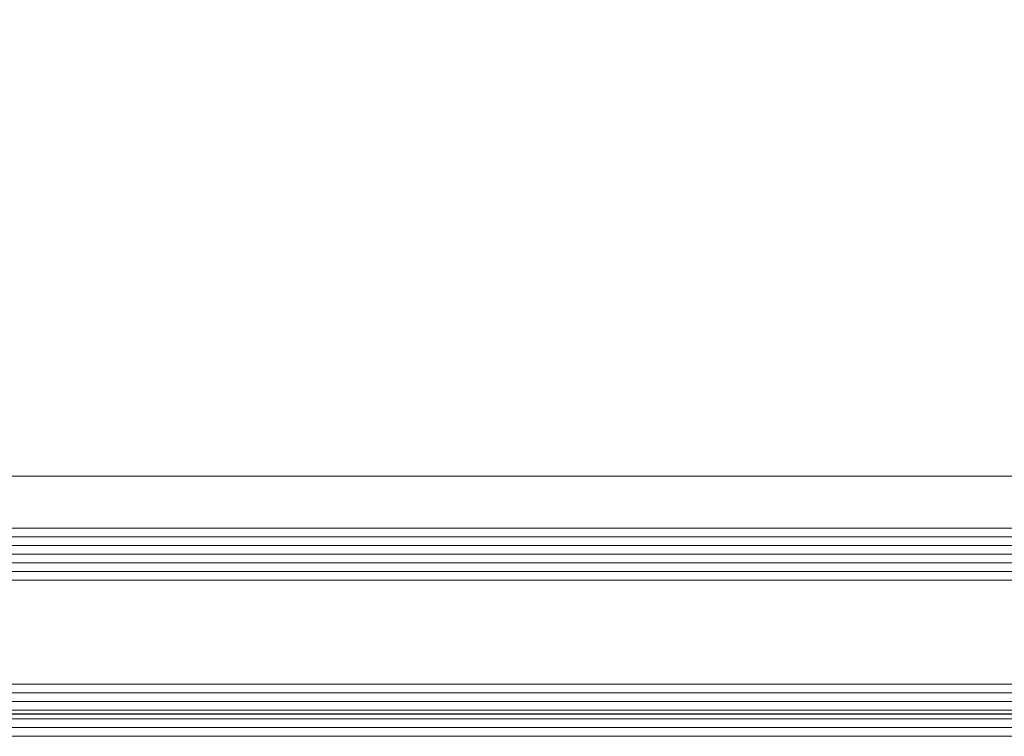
# Model space of a CAD drawing. Header units: millimetres. Extents: x -158258 to 126254, y -16359 to 60195.
# Tile 55 of 173: x -133724 to -133611, y 10497 to 10580. Entities that reach past the tile are written whole.
import ezdxf

# ---------------------------------------------------------------- set-up
doc = ezdxf.new("R2010")
doc.units = ezdxf.units.MM
doc.header["$LTSCALE"] = 0.1
doc.header["$MEASUREMENT"] = 0
doc.layers.add('3_Hatch', color=8, linetype='Continuous', lineweight=0)
doc.layers.add('4. Glass', color=140, linetype='Continuous', lineweight=15)
doc.layers.add('AREA LINE', color=3, linetype='Continuous', plot=False)

# ---------------------------------------------------------------- blocks, each defined once
blk = doc.blocks.new('*U1024')
at = {"layer": '3_Hatch'}
blk.add_line((29.55627525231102, 30.00685215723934), (1079.986871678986, 30.00685215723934), dxfattribs=at)
at = {"layer": '3_Hatch', "color": 203}
for p, q in [((1079.986871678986, 22.99999530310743, 0.002344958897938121), (7.482767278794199, 22.99999526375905)), ((1079.986871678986, 21.99999530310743, 0.002344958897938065), (7.482767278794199, 21.99999526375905)), ((1079.986871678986, 20.99999530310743, 0.002344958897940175), (7.482767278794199, 20.99999526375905)), ((1079.986871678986, 19.99999530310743, 0.002344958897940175), (7.482767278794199, 19.99999526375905)), ((1079.986871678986, 18.99999530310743, 0.002344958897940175), (7.482767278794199, 18.99999526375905)), ((1079.986871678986, 5.000000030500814, 0.002344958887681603), (7.482767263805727, 4.999999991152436)), ((1079.986871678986, 4.000000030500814, 0.002344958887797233), (7.482767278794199, 3.999999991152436)), ((1079.986871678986, 3.000000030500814, 0.002344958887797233), (7.482767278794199, 2.999999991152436)), ((1079.986871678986, 2.000000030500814, 0.002344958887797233), (7.482767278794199, 1.999999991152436)), ((1079.986871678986, 1.000000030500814, 0.002344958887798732), (7.482767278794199, 0.9999999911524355))]:
    blk.add_line(p, q, dxfattribs=at)
at = {"layer": '4. Glass'}
for points in [[(1079.986871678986, 17.99999530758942), (8.482767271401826, 17.99999527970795), (7.482767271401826, 18.99999527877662), (7.482767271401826, 22.99999527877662), (8.48276724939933, 23.99999526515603), (1079.986871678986, 23.99999530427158)], [(1079.986871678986, 3.166496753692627e-08), (8.482767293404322, -7.450580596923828e-09)]]:
    blk.add_lwpolyline(points, dxfattribs=at)
at = {"layer": '4. Glass', "elevation": 0.003052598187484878}
blk.add_lwpolyline([(8.4827672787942, 7.101334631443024e-09), (7.482767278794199, 1.000000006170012), (7.482767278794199, 5.000000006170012), (8.482767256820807, 5.999999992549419), (1079.986871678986, 6.000000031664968)], dxfattribs=at)

msp = doc.modelspace()

# ---------------------------------------------------------------- linework, layer by layer
at = {"layer": 'AREA LINE', "transparency": 33554687}
msp.add_lwpolyline([(-140893.1637023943, 10499.62764581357), (-131430.7301500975, 10499.62778996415), (-131430.7301500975, 11199.62778996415), (-130250.6920696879, 11199.62778996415), (-130250.6920696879, 10499.62758247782), (-128409.9427641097, 10499.62758247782)], dxfattribs=at)

# ---------------------------------------------------------------- block references
at = {"layer": '3_Hatch', "transparency": 33554687}
msp.add_blockref('*U1024', (-133830.6979838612, 10497.02364948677), dxfattribs=at)

doc.saveas('drawing.dxf')
